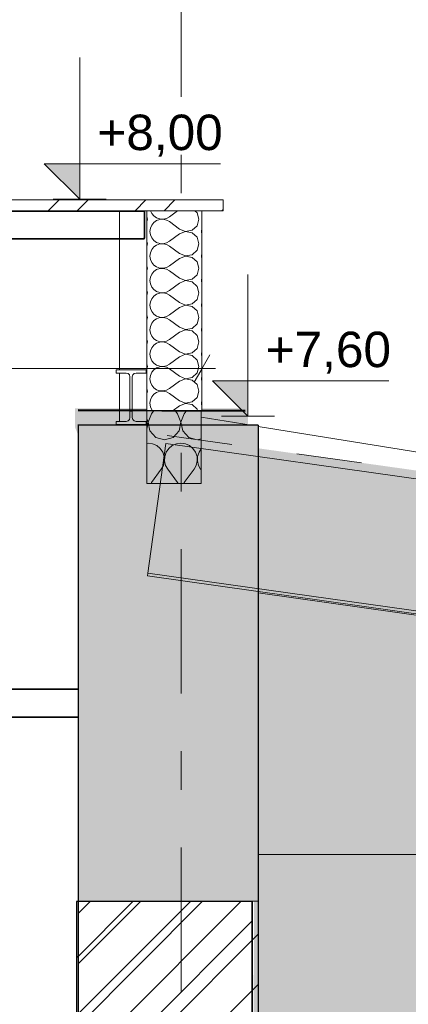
# Model space of a CAD drawing. Header units: centimetres. Extents: x -3 to 1262, y -415 to 1100.
# Tile 12 of 14: x 612 to 684, y 653 to 833. Entities that reach past the tile are written whole.
import ezdxf
from ezdxf.enums import TextEntityAlignment as Align

# ---------------------------------------------------------------- set-up
doc = ezdxf.new("R2010")
doc.units = ezdxf.units.CM
doc.header["$MEASUREMENT"] = 0
for name, pattern in [('Przerywana (2)', [24, 12, -12]), ('Przerywana podwójnie', [54.680554, 26.458333, -10.583333, 7.055556, -10.583333]), ('Wipeout_Contour', [100, 0, -100])]:
    doc.linetypes.add(name, pattern=pattern)
for name, color, linetype in [('00 - SUFIT Z BLACHY', 7, 'Continuous'), ('280-A Dachy Powłoki', 7, 'Continuous'), ('299-A Wymiary Opisy', 7, 'Continuous'), ('410-K Osie główne', 7, 'Continuous'), ('420-K Ściany', 7, 'Continuous'), ('Nowe_0', 7, 'Continuous'), ('Nowe_420 - Wełna mineralna', 7, 'Continuous'), ('Nowe_440-K Słupy stalowe', 7, 'Continuous'), ('Nowe_Okna Archicada', 7, 'Continuous'), ('Rozbiórka_Okna Archicada', 7, 'Continuous')]:
    doc.layers.add(name, color=color, linetype=linetype)
for name, color, linetype, lineweight in [('00 - SUFIT Z BLACHY_Nr_pióra__12', 7, 'Continuous', 13), ('0_Nr_pióra__12', 7, 'Continuous', 13), ('280-A Dachy Powłoki_Nr_pióra__29', 7, 'Continuous', 20), ('280-A Dachy Powłoki_Nr_pióra__69', 7, 'Continuous', 20), ('299-A Wymiary Opisy_Nr_pióra__11', 7, 'Continuous', 0), ('410-K Osie główne_Nr_pióra__11', 7, 'Continuous', 0), ('420 - podział ściany_Nr_pióra__19', 255, 'Continuous', 30), ('420-K Ściany_Nr_pióra__12', 7, 'Continuous', 13), ('420-K Ściany_Nr_pióra__13', 7, 'Continuous', 25), ('Nowe_0_Nr_pióra__135', 5, 'Continuous', 0), ('Nowe_420 - Wełna mineralna_Nr_pióra__135', 5, 'Continuous', 0), ('Nowe_440-K Słupy stalowe_Nr_pióra__135', 5, 'Continuous', 20), ('Nowe_Okna Archicada_Nr_pióra__135', 5, 'Continuous', 20), ('Rozbiórka_Okna Archicada_Nr_pióra__135', 5, 'Continuous', 25)]:
    doc.layers.add(name, color=color, linetype=linetype, lineweight=lineweight)
doc.layers.add('280-A Dachy Powłoki_Nr_pióra__49', color=7, linetype='Continuous', lineweight=20, true_color=0xcfd8da)
doc.layers.add('280-A Dachy Powłoki_Nr_pióra__92', color=7, linetype='Continuous', lineweight=20, true_color=0xdfdfdf)
doc.styles.add('STYL_AUTOMATYCZNY_1', font='arial.ttf')
doc.styles.add('STYL_AUTOMATYCZNY_2', font='arial.ttf')
doc.dimstyles.new('STYL_AUTOMATYCZNY__3', dxfattribs={"dimtxt": 6.5, "dimasz": 3.8, "dimexe": 0.18, "dimexo": 0.0625, "dimgap": 0, "dimtad": 1, "dimtih": 1, "dimtoh": 1, "dimdec": 0, "dimzin": 0, "dimdsep": 46, "dimtxsty": 'STYL_AUTOMATYCZNY_2', "dimblk": 'ARROWHEAD_2', "dimblk1": 'ARROWHEAD_2', "dimblk2": 'ARROWHEAD_2', "dimcen": 0.09, "dimclrd": 7, "dimclre": 7, "dimclrt": 7, "dimadec": 0, "dimazin": 0, "dimtfac": 1, "dimtdec": 4, "dimtmove": 0, "dimatfit": 3, "dimfxl": 0, "dimtolj": 1, "dimtzin": 0, "dimarcsym": 0})
pattern_1 = [(45, (0, 0), (-7.95495, 7.95495), []), (45, (-2.652, 2.652), (-7.95495, 7.95495), [])]

# ---------------------------------------------------------------- blocks, each defined once
blk = doc.blocks.new('*X4')
at = {"layer": 'Nowe_420 - Wełna mineralna_Nr_pióra__135', "color": 5, "linetype": 'Continuous', "lineweight": 0}
for p, q in [((636.37, 798), (636.01, 797.07)), ((641.99, 797.07), (641.63, 798)), ((642.37, 798), (642.01, 797.07)), ((635.99, 797.07), (635.74, 797.72)), ((635.74, 795.76), (635.99, 797.07)), ((636.01, 797.07), (636.32, 795.46)), ((641.68, 795.46), (641.99, 797.07)), ((642.01, 797.07), (642.32, 795.46)), ((636.32, 795.46), (637.42, 794.25)), ((637.42, 794.25), (639, 793.8)), ((639, 793.8), (640.58, 794.25)), ((640.58, 794.25), (641.68, 795.46)), ((642.32, 795.46), (643.42, 794.25)), ((643.42, 794.25), (645, 793.8)), ((636, 793.2), (635.74, 793.16)), ((636.82, 793.09), (636, 793.2)), ((637.58, 792.75), (636.82, 793.09)), ((638.21, 792.22), (637.58, 792.75)), ((640.42, 792.75), (639.79, 792.22)), ((641.18, 793.09), (640.42, 792.75)), ((642, 793.2), (641.18, 793.09)), ((642.82, 793.09), (642, 793.2)), ((643.58, 792.75), (642.82, 793.09)), ((644.21, 792.22), (643.58, 792.75)), ((645, 793.8), (645.74, 794.01)), ((638.68, 791.54), (638.21, 792.22)), ((638.95, 790.76), (638.68, 791.54)), ((638.99, 789.93), (638.95, 790.76)), ((639.05, 790.76), (639.01, 789.93)), ((639.32, 791.54), (639.05, 790.76)), ((639.79, 792.22), (639.32, 791.54)), ((644.68, 791.54), (644.21, 792.22)), ((644.95, 790.76), (644.68, 791.54)), ((644.99, 789.93), (644.95, 790.76)), ((645.05, 790.76), (645.01, 789.93)), ((645.32, 791.54), (645.05, 790.76)), ((645.74, 792.16), (645.32, 791.54)), ((638.4, 788.4), (638.8, 789.12)), ((638.8, 789.12), (638.99, 789.93)), ((639.01, 789.93), (639.2, 789.12)), ((639.2, 789.12), (639.6, 788.4)), ((644.4, 788.4), (644.8, 789.12)), ((644.8, 789.12), (644.99, 789.93)), ((645.01, 789.93), (645.2, 789.12)), ((645.2, 789.12), (645.6, 788.4)), ((636.6, 786), (638.4, 788.4)), ((641.4, 786), (639.6, 788.4)), ((642.6, 786), (644.4, 788.4)), ((645.74, 788.21), (645.6, 788.4)), ((636.6, 786), (636.01, 784.47)), ((641.99, 784.47), (641.4, 786)), ((642.6, 786), (642.01, 784.47)), ((635.99, 784.47), (635.74, 785.12)), ((635.74, 783.16), (635.99, 784.47)), ((636.01, 784.47), (636.32, 782.86)), ((641.68, 782.86), (641.99, 784.47)), ((642.01, 784.47), (642.32, 782.86)), ((636.32, 782.86), (637.42, 781.65)), ((637.42, 781.65), (639, 781.2)), ((639, 781.2), (640.58, 781.65)), ((640.58, 781.65), (641.68, 782.86)), ((642.32, 782.86), (643.42, 781.65)), ((643.42, 781.65), (645, 781.2)), ((636, 780.6), (635.74, 780.56)), ((636.82, 780.49), (636, 780.6)), ((637.58, 780.15), (636.82, 780.49)), ((638.21, 779.62), (637.58, 780.15)), ((640.42, 780.15), (639.79, 779.62)), ((641.18, 780.49), (640.42, 780.15)), ((642, 780.6), (641.18, 780.49)), ((642.82, 780.49), (642, 780.6)), ((643.58, 780.15), (642.82, 780.49)), ((644.21, 779.62), (643.58, 780.15)), ((645, 781.2), (645.74, 781.41)), ((638.68, 778.94), (638.21, 779.62)), ((638.95, 778.16), (638.68, 778.94)), ((638.99, 777.33), (638.95, 778.16)), ((639.05, 778.16), (639.01, 777.33)), ((639.32, 778.94), (639.05, 778.16)), ((639.79, 779.62), (639.32, 778.94)), ((644.68, 778.94), (644.21, 779.62)), ((644.95, 778.16), (644.68, 778.94)), ((644.99, 777.33), (644.95, 778.16)), ((645.05, 778.16), (645.01, 777.33)), ((645.32, 778.94), (645.05, 778.16)), ((645.74, 779.56), (645.32, 778.94)), ((638.4, 775.8), (638.8, 776.52)), ((638.8, 776.52), (638.99, 777.33)), ((639.01, 777.33), (639.2, 776.52)), ((639.2, 776.52), (639.6, 775.8)), ((644.4, 775.8), (644.8, 776.52)), ((644.8, 776.52), (644.99, 777.33)), ((645.01, 777.33), (645.2, 776.52)), ((645.2, 776.52), (645.6, 775.8)), ((636.6, 773.4), (638.4, 775.8)), ((641.4, 773.4), (639.6, 775.8)), ((642.6, 773.4), (644.4, 775.8)), ((645.74, 775.61), (645.6, 775.8)), ((636.6, 773.4), (636.01, 771.87)), ((641.99, 771.87), (641.4, 773.4)), ((642.6, 773.4), (642.01, 771.87)), ((635.99, 771.87), (635.74, 772.52)), ((635.74, 770.56), (635.99, 771.87)), ((636.01, 771.87), (636.32, 770.26)), ((641.68, 770.26), (641.99, 771.87)), ((642.01, 771.87), (642.32, 770.26)), ((636.32, 770.26), (637.42, 769.05)), ((637.42, 769.05), (639, 768.6)), ((639, 768.6), (640.58, 769.05)), ((640.58, 769.05), (641.68, 770.26)), ((642.32, 770.26), (643.42, 769.05)), ((643.42, 769.05), (645, 768.6)), ((636, 768), (635.74, 767.96)), ((636.82, 767.89), (636, 768)), ((637.58, 767.55), (636.82, 767.89)), ((638.21, 767.02), (637.58, 767.55)), ((640.42, 767.55), (639.79, 767.02)), ((641.18, 767.89), (640.42, 767.55)), ((642, 768), (641.18, 767.89)), ((642.82, 767.89), (642, 768)), ((643.58, 767.55), (642.82, 767.89)), ((644.21, 767.02), (643.58, 767.55)), ((645, 768.6), (645.74, 768.81)), ((638.68, 766.34), (638.21, 767.02)), ((638.95, 765.56), (638.68, 766.34)), ((638.99, 764.73), (638.95, 765.56)), ((639.05, 765.56), (639.01, 764.73)), ((639.32, 766.34), (639.05, 765.56)), ((639.79, 767.02), (639.32, 766.34)), ((644.68, 766.34), (644.21, 767.02)), ((644.95, 765.56), (644.68, 766.34)), ((644.99, 764.73), (644.95, 765.56)), ((645.05, 765.56), (645.01, 764.73)), ((645.32, 766.34), (645.05, 765.56)), ((645.74, 766.96), (645.32, 766.34)), ((638.4, 763.2), (638.8, 763.92)), ((638.8, 763.92), (638.99, 764.73)), ((639.01, 764.73), (639.2, 763.92)), ((639.2, 763.92), (639.6, 763.2)), ((644.4, 763.2), (644.8, 763.92)), ((644.8, 763.92), (644.99, 764.73)), ((645.01, 764.73), (645.2, 763.92)), ((645.2, 763.92), (645.6, 763.2)), ((636.6, 760.8), (638.4, 763.2)), ((641.4, 760.8), (639.6, 763.2)), ((642.6, 760.8), (644.4, 763.2)), ((645.74, 763.01), (645.6, 763.2)), ((635.99, 759.27), (635.74, 759.92)), ((636.6, 760.8), (636.01, 759.27)), ((641.99, 759.27), (641.4, 760.8)), ((642.6, 760.8), (642.01, 759.27)), ((635.74, 757.96), (635.99, 759.27)), ((636.01, 759.27), (636.32, 757.66)), ((641.68, 757.66), (641.99, 759.27)), ((642.01, 759.27), (642.32, 757.66)), ((636.32, 757.66), (637.42, 756.45)), ((637.42, 756.45), (639, 756)), ((639, 756), (640.58, 756.45)), ((640.58, 756.45), (641.68, 757.66)), ((642.32, 757.66), (643.42, 756.45)), ((643.42, 756.45), (645, 756)), ((636, 755.4), (635.74, 755.36)), ((636.82, 755.29), (636, 755.4)), ((637.58, 754.95), (636.82, 755.29)), ((638.21, 754.42), (637.58, 754.95)), ((640.42, 754.95), (639.79, 754.42)), ((641.18, 755.29), (640.42, 754.95)), ((642, 755.4), (641.18, 755.29)), ((642.82, 755.29), (642, 755.4)), ((643.58, 754.95), (642.82, 755.29)), ((644.21, 754.42), (643.58, 754.95)), ((645, 756), (645.74, 756.21)), ((638.68, 753.74), (638.21, 754.42)), ((638.95, 752.96), (638.68, 753.74)), ((638.99, 752.13), (638.95, 752.96)), ((639.05, 752.96), (639.01, 752.13)), ((639.32, 753.74), (639.05, 752.96)), ((639.79, 754.42), (639.32, 753.74)), ((644.68, 753.74), (644.21, 754.42)), ((644.95, 752.96), (644.68, 753.74)), ((644.99, 752.13), (644.95, 752.96)), ((645.05, 752.96), (645.01, 752.13)), ((645.32, 753.74), (645.05, 752.96)), ((645.74, 754.36), (645.32, 753.74)), ((638.4, 750.6), (638.8, 751.32)), ((638.8, 751.32), (638.99, 752.13)), ((639.01, 752.13), (639.2, 751.32)), ((639.2, 751.32), (639.6, 750.6)), ((644.4, 750.6), (644.8, 751.32)), ((644.8, 751.32), (644.99, 752.13)), ((645.01, 752.13), (645.2, 751.32)), ((645.2, 751.32), (645.6, 750.6)), ((636.6, 748.2), (638.4, 750.6)), ((641.4, 748.2), (639.6, 750.6)), ((642.6, 748.2), (644.4, 750.6)), ((645.74, 750.41), (645.6, 750.6)), ((636.6, 748.2), (636.52, 748)), ((641.48, 748), (641.4, 748.2)), ((642.6, 748.2), (642.52, 748))]:
    blk.add_line(p, q, dxfattribs=at)
blk = doc.blocks.new('ElemPrzekroju_3_1')
at = {"layer": 'Nowe_420 - Wełna mineralna_Nr_pióra__135', "color": 5, "linetype": 'Continuous', "lineweight": 20}
for p, q in [((635.74, 798), (635.74, 748)), ((645.74, 798), (645.74, 748)), ((645.74, 748), (635.74, 748))]:
    blk.add_line(p, q, dxfattribs=at)
at = {"layer": 'Nowe_420 - Wełna mineralna', "lineweight": 0}
blk.add_blockref('*X4', (0, 0), dxfattribs=at)
blk = doc.blocks.new('ElemPrzekroju_17_1')
at = {"layer": '280-A Dachy Powłoki', "linetype": 'Continuous', "lineweight": 0, "true_color": 0x000000}
for points in [[(656.18, 752.93), (1185.24, 678.58), (1185.45, 680.06), (656.18, 754.45)], [(1185.24, 678.58), (656.18, 752.93), (656.18, 728.69), (1181.9, 654.81)], [(656.18, 728.19), (1181.83, 654.31), (1181.9, 654.81), (656.18, 728.69)]]:
    blk.add_hatch(color=18, dxfattribs=at).paths.add_polyline_path(points)
at = {"layer": '280-A Dachy Powłoki_Nr_pióra__29', "color": 7, "linetype": 'Przerywana (2)', "lineweight": 20}
blk.add_line((639.47, 756.79), (1185.45, 680.06), dxfattribs=at)
at = {"layer": '280-A Dachy Powłoki_Nr_pióra__29', "color": 7, "linetype": 'Continuous', "lineweight": 20}
for q in [(635.85, 731.05), (1181.9, 654.81)]:
    blk.add_line((635.92, 731.54), q, dxfattribs=at)
at = {"layer": '280-A Dachy Powłoki_Nr_pióra__49', "color": 254, "linetype": 'Continuous', "lineweight": 20, "true_color": 0xcfd8da}
for p, q in [((639.26, 755.31), (635.92, 731.54)), ((635.85, 731.05), (1181.83, 654.31))]:
    blk.add_line(p, q, dxfattribs=at)
at = {"layer": '280-A Dachy Powłoki_Nr_pióra__69', "color": 7, "linetype": 'Continuous', "lineweight": 20}
blk.add_line((639.26, 755.31), (1185.24, 678.58), dxfattribs=at)
at = {"layer": '280-A Dachy Powłoki_Nr_pióra__92', "color": 254, "linetype": 'Continuous', "lineweight": 20, "true_color": 0xdfdfdf}
blk.add_line((752.56, 714.38), (656.18, 727.93), dxfattribs=at)
blk = doc.blocks.new('ElemPrzekroju_18_1')
at = {"layer": '420-K Ściany', "linetype": 'Continuous', "lineweight": 0, "true_color": 0x000000}
blk.add_hatch(color=18, dxfattribs=at).paths.add_polyline_path([(623.18, 671.35), (656.18, 671.35), (656.18, 758.67), (645.74, 758.67), (645.74, 748), (635.74, 748), (635.74, 758.67), (623.18, 758.67)])
at = {"layer": '420-K Ściany_Nr_pióra__13', "color": 7, "linetype": 'Continuous', "lineweight": 25}
for p, q in [((623.18, 758.67), (623.12, 758.67)), ((623.18, 758.67), (623.18, 671.35)), ((656.18, 758.67), (623.18, 758.67)), ((656.18, 758.67), (656.18, 671.35)), ((656.18, 671.35), (623.18, 671.35))]:
    blk.add_line(p, q, dxfattribs=at)
blk = doc.blocks.new('ElemPrzekroju_19_1')
at = {"layer": '420-K Ściany_Nr_pióra__12', "color": 7, "linetype": 'Continuous', "lineweight": 13}
blk.add_line((656.18, 680), (894.15, 680), dxfattribs=at)
blk = doc.blocks.new('ElemPrzekroju_20_1')
at = {"layer": '00 - SUFIT Z BLACHY_Nr_pióra__12', "color": 7, "linetype": 'Continuous', "lineweight": 13}
for p, q in [((654.88, 758.67), (645.74, 760.15)), ((840.03, 728.61), (656.18, 758.46))]:
    blk.add_line(p, q, dxfattribs=at)
blk = doc.blocks.new('ElemPrzekroju_41_1')
at = {"color": 254, "linetype": 'Wipeout_Contour', "lineweight": 0, "ltscale": 3576.875206}
blk.add_wipeout([(623.18, 576.35), (656.18, 576.35), (656.18, 671.35), (623.18, 671.35)], dxfattribs=at).dxf.layer = 'Nowe_Okna Archicada'
at = {"layer": 'Nowe_Okna Archicada_Nr_pióra__135', "linetype": 'Continuous', "lineweight": 20}
h = blk.add_hatch(dxfattribs=at)
h.set_pattern_fill('Cegła_zwykła_0001', color=5, style=0, pattern_type=2)
h.set_pattern_definition([(45, (0, 0), (-4.596194, 4.596194), [])])
h.paths.add_polyline_path([(623.18, 576.35), (656.18, 576.35), (656.18, 671.35), (623.18, 671.35)])
at = {"layer": 'Nowe_Okna Archicada_Nr_pióra__135', "color": 5, "linetype": 'Continuous', "lineweight": 25}
for p, q in [((623.18, 671.35), (623.18, 576.35)), ((656.18, 671.35), (656.18, 576.35))]:
    blk.add_line(p, q, dxfattribs=at)
at = {"layer": 'Rozbiórka_Okna Archicada_Nr_pióra__135', "color": 5, "linetype": 'Continuous', "lineweight": 25}
for p, q in [((623.12, 671.35), (623.18, 671.35)), ((623.18, 576.35), (623.12, 576.35))]:
    blk.add_line(p, q, dxfattribs=at)
blk = doc.blocks.new('ElemPrzekroju_50_1')
at = {"layer": 'Nowe_440-K Słupy stalowe_Nr_pióra__135', "color": 5, "linetype": 'Continuous', "lineweight": 20}
for p, q in [((630.74, 792.92), (630.74, 797.88)), ((630.74, 768.81), (630.74, 792.8)), ((630.74, 759.38), (630.74, 768.24)), ((635.63, 758.81), (635.61, 758.81)), ((635.67, 758.81), (635.63, 758.81)), ((635.7, 758.81), (635.67, 758.81)), ((635.72, 758.81), (635.7, 758.81)), ((635.73, 758.81), (635.72, 758.81)), ((635.74, 758.81), (635.73, 758.81))]:
    blk.add_line(p, q, dxfattribs=at)
blk = doc.blocks.new('ElemPrzekroju_51_1')
at = {"color": 254, "linetype": 'Wipeout_Contour', "lineweight": 0, "ltscale": 23806.324251}
blk.add_wipeout([(630.11, 758.81), (635.61, 758.81), (635.61, 759.38), (633.77, 759.38), (633.42, 759.47), (633.16, 759.73), (633.07, 760.08), (633.07, 767.54), (633.16, 767.89), (633.42, 768.14), (633.77, 768.24), (635.61, 768.24), (635.61, 768.81), (630.11, 768.81), (630.11, 768.24), (631.96, 768.24), (632.31, 768.14), (632.56, 767.89), (632.66, 767.54), (632.66, 760.08), (632.56, 759.73), (632.31, 759.47), (631.96, 759.38), (630.11, 759.38)], dxfattribs=at).dxf.layer = 'Nowe_440-K Słupy stalowe'
at = {"layer": 'Nowe_440-K Słupy stalowe_Nr_pióra__135', "color": 5, "linetype": 'Continuous', "lineweight": 0}
for p, q in [((630.11, 768.81), (630.11, 768.24)), ((635.61, 768.81), (630.11, 768.81)), ((632.31, 768.14), (632.56, 767.89)), ((633.42, 768.14), (633.16, 767.89)), ((635.61, 768.81), (635.61, 768.24)), ((630.11, 759.38), (630.11, 758.81)), ((635.61, 758.81), (630.11, 758.81)), ((632.56, 759.73), (632.31, 759.47)), ((633.16, 759.73), (633.42, 759.47)), ((635.61, 759.38), (635.61, 758.81))]:
    blk.add_line(p, q, dxfattribs=at)
at = {"layer": 'Nowe_440-K Słupy stalowe_Nr_pióra__135', "color": 5, "linetype": 'Continuous', "lineweight": 0, "flags": 128}
for points in [[(632.31, 768.14), (631.96, 768.24), (630.11, 768.24)], [(632.56, 767.89), (632.66, 767.54), (632.66, 760.08), (632.56, 759.73)], [(633.16, 767.89), (633.07, 767.54), (633.07, 760.08), (633.16, 759.73)], [(635.61, 768.24), (633.77, 768.24), (633.42, 768.14)], [(632.31, 759.47), (631.96, 759.38), (630.11, 759.38)], [(633.42, 759.47), (633.77, 759.38), (635.61, 759.38)]]:
    blk.add_lwpolyline(points, dxfattribs=at)
blk = doc.blocks.new('ElemPrzekroju_54_1')
at = {"layer": 'Nowe_440-K Słupy stalowe_Nr_pióra__135', "color": 5, "linetype": 'Continuous', "lineweight": 20}
for p, q in [((531.5, 710.33), (525.99, 710.33)), ((531.5, 710.21), (526.44, 710.21)), ((599.51, 710.33), (594.34, 710.33)), ((599.51, 710.21), (594.34, 710.21)), ((623.13, 710.33), (604.66, 710.33)), ((623.13, 710.21), (604.66, 710.21)), ((531.5, 705.25), (525.99, 705.25)), ((531.5, 705.13), (526.44, 705.13)), ((599.51, 705.25), (594.34, 705.25)), ((599.51, 705.13), (594.34, 705.13)), ((623.13, 705.25), (604.66, 705.25)), ((623.13, 705.13), (604.66, 705.13))]:
    blk.add_line(p, q, dxfattribs=at)
blk = doc.blocks.new('ElemPrzekroju_55_1')
at = {"layer": 'Nowe_440-K Słupy stalowe_Nr_pióra__135', "color": 5, "linetype": 'Continuous', "lineweight": 20}
for p, q in [((532.66, 797.88), (526.44, 797.88)), ((599.51, 797.88), (593.06, 797.88)), ((630.36, 797.88), (604.66, 797.88)), ((531.5, 792.92), (526.44, 792.92)), ((531.5, 792.8), (526.44, 792.8)), ((599.51, 792.92), (594.34, 792.92)), ((599.51, 792.8), (594.34, 792.8)), ((630.36, 792.92), (604.66, 792.92)), ((630.36, 792.8), (604.66, 792.8))]:
    blk.add_line(p, q, dxfattribs=at)
blk = doc.blocks.new('ElemPrzekroju_58_1')
at = {"color": 254, "linetype": 'Wipeout_Contour', "lineweight": 0, "ltscale": 40695.758813}
blk.add_wipeout([(630.36, 792.8), (635.12, 792.8), (635.17, 792.8), (635.21, 792.82), (635.26, 792.84), (635.29, 792.87), (635.32, 792.91), (635.34, 792.95), (635.36, 792.99), (635.36, 793.04), (635.36, 797.76), (635.36, 797.81), (635.34, 797.85), (635.32, 797.89), (635.29, 797.93), (635.26, 797.96), (635.21, 797.98), (635.17, 798), (635.12, 798), (630.36, 798), (630.36, 797.88), (635.12, 797.88), (635.15, 797.88), (635.17, 797.87), (635.19, 797.86), (635.21, 797.84), (635.22, 797.83), (635.23, 797.81), (635.24, 797.78), (635.24, 797.76), (635.24, 793.04), (635.24, 793.02), (635.23, 792.99), (635.22, 792.97), (635.21, 792.96), (635.19, 792.94), (635.17, 792.93), (635.15, 792.92), (635.12, 792.92), (630.36, 792.92)], dxfattribs=at).dxf.layer = 'Nowe_440-K Słupy stalowe'
at = {"layer": 'Nowe_440-K Słupy stalowe_Nr_pióra__135', "color": 5, "linetype": 'Continuous', "lineweight": 0}
for p, q in [((630.36, 798), (630.36, 797.88)), ((630.36, 792.92), (630.36, 792.8))]:
    blk.add_line(p, q, dxfattribs=at)
at = {"layer": 'Nowe_440-K Słupy stalowe_Nr_pióra__135', "color": 5, "linetype": 'Continuous', "lineweight": 0, "flags": 128}
for points in [[(635.12, 798), (635.17, 798), (635.21, 797.98), (635.26, 797.96), (635.29, 797.93), (635.32, 797.89), (635.34, 797.85), (635.36, 797.81), (635.36, 797.76), (635.36, 793.04), (635.36, 792.99), (635.34, 792.95), (635.32, 792.91), (635.29, 792.87), (635.26, 792.84), (635.21, 792.82), (635.17, 792.8), (635.12, 792.8), (630.36, 792.8)], [(630.36, 797.88), (635.12, 797.88), (635.15, 797.88), (635.17, 797.87), (635.19, 797.86), (635.21, 797.84), (635.22, 797.83), (635.23, 797.81), (635.24, 797.78), (635.24, 797.76), (635.24, 793.04), (635.24, 793.02), (635.23, 792.99), (635.22, 792.97), (635.21, 792.96), (635.19, 792.94), (635.17, 792.93), (635.15, 792.92), (635.12, 792.92), (630.36, 792.92)]]:
    blk.add_lwpolyline(points, dxfattribs=at)
blk = doc.blocks.new('ElemPrzekroju_63_1')
at = {"color": 254, "linetype": 'Wipeout_Contour', "lineweight": 0, "ltscale": 3812.283049}
blk.add_wipeout([(507.5, 798), (531.44, 798), (531.44, 800), (507.5, 800)], dxfattribs=at).dxf.layer = 'Nowe_440-K Słupy stalowe'
at = {"color": 254, "linetype": 'Wipeout_Contour', "lineweight": 0, "ltscale": 4051.201521}
blk.add_wipeout([(594.28, 800), (594.28, 798), (649.74, 798), (649.74, 800)], dxfattribs=at).dxf.layer = 'Nowe_440-K Słupy stalowe'
at = {"layer": 'Nowe_440-K Słupy stalowe_Nr_pióra__135', "linetype": 'Continuous', "lineweight": 20}
h = blk.add_hatch(dxfattribs=at)
h.set_pattern_fill('Stal_0001', color=5, style=0, pattern_type=2)
h.set_pattern_definition(pattern_1)
h.paths.add_polyline_path([(507.5, 798), (531.44, 798), (531.44, 800), (507.5, 800)])
h = blk.add_hatch(dxfattribs=at)
h.set_pattern_fill('Stal_0001', color=5, style=0, pattern_type=2)
h.set_pattern_definition(pattern_1)
h.paths.add_polyline_path([(594.28, 800), (594.28, 798), (649.74, 798), (649.74, 800)])
at = {"layer": 'Nowe_440-K Słupy stalowe_Nr_pióra__135', "color": 5, "linetype": 'Continuous', "lineweight": 20}
for p, q in [((507.5, 800), (507.5, 798)), ((531.44, 800), (507.5, 800)), ((531.44, 800), (531.44, 798)), ((594.28, 800), (594.28, 798)), ((649.74, 800), (594.28, 800)), ((649.74, 800), (649.74, 798)), ((511.5, 798), (507.5, 798)), ((521.5, 798), (511.5, 798)), ((521.68, 798), (521.5, 798)), ((526.44, 798), (521.68, 798)), ((531.44, 798), (526.44, 798)), ((599.51, 798), (594.28, 798)), ((604.27, 798), (599.51, 798)), ((630.36, 798), (604.27, 798)), ((635.12, 798), (630.36, 798)), ((635.74, 798), (635.12, 798)), ((645.74, 798), (635.74, 798)), ((649.74, 798), (645.74, 798))]:
    blk.add_line(p, q, dxfattribs=at)
at = {"layer": 'Nowe_440-K Słupy stalowe_Nr_pióra__135', "color": 5, "linetype": 'Continuous', "lineweight": 13}
for p, q in [((531.44, 798), (532.66, 798)), ((593.06, 798), (594.28, 798))]:
    blk.add_line(p, q, dxfattribs=at)
blk = doc.blocks.new('Standardowy znacznik osi[1]_1', base_point=(642.06, 1000))
at = {"layer": '410-K Osie główne_Nr_pióra__11', "color": 7, "linetype": 'Przerywana podwójnie', "lineweight": 0}
blk.add_line((642.06, 900), (642.06, -300), dxfattribs=at)
at = {"layer": '410-K Osie główne_Nr_pióra__11', "color": 7, "lineweight": 0, "style": 'STYL_AUTOMATYCZNY_1'}
for tag, p in [('AC_MarkerText_1_0', (642.06, 1011.25)), ('AC_MarkerText_1_1', (642.06, -403.75))]:
    blk.add_attdef(tag, text='', height=7.5, rotation=360, dxfattribs=at).set_placement(p, align=Align.TOP_CENTER)
blk = doc.blocks.new('Wymiary_1_1', base_point=(654.29, 760.32))
at = {"layer": '299-A Wymiary Opisy_Nr_pióra__11', "linetype": 'Continuous', "lineweight": 0}
blk.add_hatch(color=7, dxfattribs=at).paths.add_polyline_path([(654.29, 760.32), (654.29, 766.82), (647.79, 766.82)])
at = {"layer": '299-A Wymiary Opisy_Nr_pióra__11', "color": 7, "linetype": 'Continuous', "lineweight": 0}
for p, q in [((654.29, 760.32), (654.29, 786.32)), ((654.29, 760.32), (647.79, 766.82)), ((647.79, 766.82), (654.29, 766.82)), ((654.29, 766.82), (680.1, 766.82)), ((654.29, 760.32), (649.42, 760.32)), ((654.29, 760.32), (659.17, 760.32))]:
    blk.add_line(p, q, dxfattribs=at)
at = {"layer": '299-A Wymiary Opisy_Nr_pióra__11', "color": 7, "lineweight": 0, "insert": (657.54, 768.12), "char_height": 6.5, "attachment_point": 7, "style": 'STYL_AUTOMATYCZNY_2'}
blk.add_mtext('\\A1;{\\pql;\\fArial|b0|i0|c238|p0;\\W1.000000;+7,60}', dxfattribs=at)
blk = doc.blocks.new('Wymiary_4_1', base_point=(623.44, 800.11))
at = {"layer": '299-A Wymiary Opisy_Nr_pióra__11', "linetype": 'Continuous', "lineweight": 0}
blk.add_hatch(color=7, dxfattribs=at).paths.add_polyline_path([(623.44, 800.11), (623.44, 806.61), (616.94, 806.61)])
at = {"layer": '299-A Wymiary Opisy_Nr_pióra__11', "color": 7, "linetype": 'Continuous', "lineweight": 0}
for p, q in [((623.44, 800.11), (623.44, 826.11)), ((623.44, 800.11), (616.94, 806.61)), ((616.94, 806.61), (623.44, 806.61)), ((623.44, 806.61), (649.24, 806.61)), ((623.44, 800.11), (618.56, 800.11)), ((623.44, 800.11), (628.31, 800.11))]:
    blk.add_line(p, q, dxfattribs=at)
at = {"layer": '299-A Wymiary Opisy_Nr_pióra__11', "color": 7, "lineweight": 0, "insert": (626.69, 807.91), "char_height": 6.5, "attachment_point": 7, "style": 'STYL_AUTOMATYCZNY_2'}
blk.add_mtext('\\A1;{\\pql;\\fArial|b0|i0|c238|p0;\\W1.000000;+8,00}', dxfattribs=at)
blk = doc.blocks.new('*X86')
at = {"layer": 'Nowe_0_Nr_pióra__135', "color": 5, "linetype": 'Continuous', "lineweight": 0}
for p, q in [((636.43, 798), (636.65, 797.51)), ((641.38, 798), (639.91, 796.9)), ((644.97, 797.63), (644.57, 798)), ((635.86, 796.45), (635.74, 796.87)), ((635.74, 796.02), (635.86, 796.45)), ((636.65, 797.51), (637.04, 797.04)), ((637.04, 797.04), (637.55, 796.69)), ((637.55, 796.21), (637.04, 795.86)), ((637.55, 796.69), (638.14, 796.49)), ((638.14, 796.41), (637.55, 796.21)), ((638.14, 796.49), (638.76, 796.46)), ((638.76, 796.44), (638.14, 796.41)), ((638.76, 796.46), (639.37, 796.6)), ((639.37, 796.3), (638.76, 796.44)), ((639.37, 796.6), (639.91, 796.9)), ((639.91, 796), (639.37, 796.3)), ((645.31, 796.45), (644.97, 797.63)), ((644.97, 795.26), (645.31, 796.45)), ((636.4, 794.81), (636.31, 794.2)), ((636.31, 794.2), (636.4, 793.58)), ((636.65, 795.38), (636.4, 794.81)), ((637.04, 795.86), (636.65, 795.38)), ((641.71, 794.65), (639.91, 796)), ((641.71, 794.65), (642.86, 794.21)), ((642.86, 794.21), (644.07, 794.44)), ((644.07, 794.44), (644.97, 795.26)), ((645.85, 794.81), (645.76, 794.2)), ((645.76, 794.2), (645.85, 793.58)), ((645.86, 794.85), (645.85, 794.81)), ((636.4, 793.58), (636.65, 793.01)), ((636.65, 793.01), (637.04, 792.54)), ((637.04, 792.54), (637.55, 792.19)), ((639.37, 792.1), (639.91, 792.4)), ((641.71, 793.75), (639.91, 792.4)), ((642.86, 794.19), (641.71, 793.75)), ((644.07, 793.96), (642.86, 794.19)), ((644.97, 793.13), (644.07, 793.96)), ((645.31, 791.95), (644.97, 793.13)), ((645.85, 793.58), (645.86, 793.55)), ((635.86, 791.95), (635.74, 792.37)), ((635.74, 791.52), (635.86, 791.95)), ((636.65, 790.88), (636.4, 790.31)), ((637.04, 791.36), (636.65, 790.88)), ((637.55, 791.71), (637.04, 791.36)), ((637.55, 792.19), (638.14, 791.99)), ((638.14, 791.91), (637.55, 791.71)), ((638.14, 791.99), (638.76, 791.96)), ((638.76, 791.94), (638.14, 791.91)), ((638.76, 791.96), (639.37, 792.1)), ((639.37, 791.8), (638.76, 791.94)), ((639.91, 791.5), (639.37, 791.8)), ((641.71, 790.15), (639.91, 791.5)), ((644.07, 789.94), (644.97, 790.76)), ((644.97, 790.76), (645.31, 791.95)), ((636.4, 790.31), (636.31, 789.7)), ((636.31, 789.7), (636.4, 789.08)), ((636.4, 789.08), (636.65, 788.51)), ((641.71, 789.25), (639.91, 787.9)), ((641.71, 790.15), (642.86, 789.71)), ((642.86, 789.69), (641.71, 789.25)), ((642.86, 789.71), (644.07, 789.94)), ((644.07, 789.46), (642.86, 789.69)), ((644.97, 788.63), (644.07, 789.46)), ((645.85, 790.31), (645.76, 789.7)), ((645.76, 789.7), (645.85, 789.08)), ((645.86, 790.35), (645.85, 790.31)), ((645.85, 789.08), (645.86, 789.05)), ((635.86, 787.45), (635.74, 787.87)), ((635.74, 787.02), (635.86, 787.45)), ((636.65, 788.51), (637.04, 788.04)), ((637.04, 788.04), (637.55, 787.69)), ((637.55, 787.21), (637.04, 786.86)), ((637.55, 787.69), (638.14, 787.49)), ((638.14, 787.41), (637.55, 787.21)), ((638.14, 787.49), (638.76, 787.46)), ((638.76, 787.44), (638.14, 787.41)), ((638.76, 787.46), (639.37, 787.6)), ((639.37, 787.3), (638.76, 787.44)), ((639.37, 787.6), (639.91, 787.9)), ((639.91, 787), (639.37, 787.3)), ((641.71, 785.65), (639.91, 787)), ((645.31, 787.45), (644.97, 788.63)), ((644.97, 786.26), (645.31, 787.45)), ((636.4, 785.81), (636.31, 785.2)), ((636.31, 785.2), (636.4, 784.58)), ((636.65, 786.38), (636.4, 785.81)), ((637.04, 786.86), (636.65, 786.38)), ((641.71, 785.65), (642.86, 785.21)), ((642.86, 785.19), (641.71, 784.75)), ((642.86, 785.21), (644.07, 785.44)), ((644.07, 784.96), (642.86, 785.19)), ((644.07, 785.44), (644.97, 786.26)), ((645.85, 785.81), (645.76, 785.2)), ((645.76, 785.2), (645.85, 784.58)), ((645.86, 785.85), (645.85, 785.81)), ((635.86, 782.95), (635.74, 783.37)), ((636.4, 784.58), (636.65, 784.01)), ((636.65, 784.01), (637.04, 783.54)), ((637.04, 783.54), (637.55, 783.19)), ((639.37, 783.1), (639.91, 783.4)), ((641.71, 784.75), (639.91, 783.4)), ((644.97, 784.13), (644.07, 784.96)), ((645.31, 782.95), (644.97, 784.13)), ((645.85, 784.58), (645.86, 784.55)), ((635.74, 782.52), (635.86, 782.95)), ((636.65, 781.88), (636.4, 781.31)), ((637.04, 782.36), (636.65, 781.88)), ((637.55, 782.71), (637.04, 782.36)), ((637.55, 783.19), (638.14, 782.99)), ((638.14, 782.91), (637.55, 782.71)), ((638.14, 782.99), (638.76, 782.96)), ((638.76, 782.94), (638.14, 782.91)), ((638.76, 782.96), (639.37, 783.1)), ((639.37, 782.8), (638.76, 782.94)), ((639.91, 782.5), (639.37, 782.8)), ((641.71, 781.15), (639.91, 782.5)), ((644.07, 780.94), (644.97, 781.76)), ((644.97, 781.76), (645.31, 782.95)), ((636.4, 781.31), (636.31, 780.7)), ((636.31, 780.7), (636.4, 780.08)), ((636.4, 780.08), (636.65, 779.51)), ((641.71, 780.25), (639.91, 778.9)), ((641.71, 781.15), (642.86, 780.71)), ((642.86, 780.69), (641.71, 780.25)), ((642.86, 780.71), (644.07, 780.94)), ((644.07, 780.46), (642.86, 780.69)), ((644.97, 779.63), (644.07, 780.46)), ((645.85, 781.31), (645.76, 780.7)), ((645.76, 780.7), (645.85, 780.08)), ((645.86, 781.35), (645.85, 781.31)), ((645.85, 780.08), (645.86, 780.05)), ((635.86, 778.45), (635.74, 778.87)), ((635.74, 778.02), (635.86, 778.45)), ((636.65, 779.51), (637.04, 779.04)), ((637.04, 779.04), (637.55, 778.69)), ((637.55, 778.21), (637.04, 777.86)), ((637.55, 778.69), (638.14, 778.49)), ((638.14, 778.41), (637.55, 778.21)), ((638.14, 778.49), (638.76, 778.46)), ((638.76, 778.44), (638.14, 778.41)), ((638.76, 778.46), (639.37, 778.6)), ((639.37, 778.3), (638.76, 778.44)), ((639.37, 778.6), (639.91, 778.9)), ((639.91, 778), (639.37, 778.3)), ((641.71, 776.65), (639.91, 778)), ((645.31, 778.45), (644.97, 779.63)), ((644.97, 777.26), (645.31, 778.45)), ((636.4, 776.81), (636.31, 776.2)), ((636.31, 776.2), (636.4, 775.58)), ((636.65, 777.38), (636.4, 776.81)), ((637.04, 777.86), (636.65, 777.38)), ((641.71, 776.65), (642.86, 776.21)), ((642.86, 776.19), (641.71, 775.75)), ((642.86, 776.21), (644.07, 776.44)), ((644.07, 775.96), (642.86, 776.19)), ((644.07, 776.44), (644.97, 777.26)), ((645.85, 776.81), (645.76, 776.2)), ((645.76, 776.2), (645.85, 775.58)), ((645.86, 776.85), (645.85, 776.81)), ((635.86, 773.95), (635.74, 774.37)), ((636.4, 775.58), (636.65, 775.01)), ((636.65, 775.01), (637.04, 774.54)), ((637.04, 774.54), (637.55, 774.19)), ((639.37, 774.1), (639.91, 774.4)), ((641.71, 775.75), (639.91, 774.4)), ((644.97, 775.13), (644.07, 775.96)), ((645.31, 773.95), (644.97, 775.13)), ((645.85, 775.58), (645.86, 775.55)), ((635.74, 773.52), (635.86, 773.95)), ((636.65, 772.88), (636.4, 772.31)), ((637.04, 773.36), (636.65, 772.88)), ((637.55, 773.71), (637.04, 773.36)), ((637.55, 774.19), (638.14, 773.99)), ((638.14, 773.91), (637.55, 773.71)), ((638.14, 773.99), (638.76, 773.96)), ((638.76, 773.94), (638.14, 773.91)), ((638.76, 773.96), (639.37, 774.1)), ((639.37, 773.8), (638.76, 773.94)), ((639.91, 773.5), (639.37, 773.8)), ((641.71, 772.15), (639.91, 773.5)), ((644.07, 771.94), (644.97, 772.76)), ((644.97, 772.76), (645.31, 773.95)), ((636.4, 772.31), (636.31, 771.7)), ((636.31, 771.7), (636.4, 771.08)), ((636.4, 771.08), (636.65, 770.51)), ((641.71, 771.25), (639.91, 769.9)), ((641.71, 772.15), (642.86, 771.71)), ((642.86, 771.69), (641.71, 771.25)), ((642.86, 771.71), (644.07, 771.94)), ((644.07, 771.46), (642.86, 771.69)), ((644.97, 770.63), (644.07, 771.46)), ((645.85, 772.31), (645.76, 771.7)), ((645.76, 771.7), (645.85, 771.08)), ((645.86, 772.35), (645.85, 772.31)), ((645.85, 771.08), (645.86, 771.05)), ((635.86, 769.45), (635.74, 769.87)), ((635.74, 769.02), (635.86, 769.45)), ((636.65, 770.51), (637.04, 770.04)), ((637.04, 770.04), (637.55, 769.69)), ((637.55, 769.21), (637.04, 768.86)), ((637.55, 769.69), (638.14, 769.49)), ((638.14, 769.41), (637.55, 769.21)), ((638.14, 769.49), (638.76, 769.46)), ((638.76, 769.44), (638.14, 769.41)), ((638.76, 769.46), (639.37, 769.6)), ((639.37, 769.3), (638.76, 769.44)), ((639.37, 769.6), (639.91, 769.9)), ((639.91, 769), (639.37, 769.3)), ((641.71, 767.65), (639.91, 769)), ((645.31, 769.45), (644.97, 770.63)), ((644.97, 768.26), (645.31, 769.45)), ((636.4, 767.81), (636.31, 767.2)), ((636.31, 767.2), (636.4, 766.58)), ((636.65, 768.38), (636.4, 767.81)), ((637.04, 768.86), (636.65, 768.38)), ((641.71, 767.65), (642.86, 767.21)), ((642.86, 767.19), (641.71, 766.75)), ((642.86, 767.21), (644.07, 767.44)), ((644.07, 766.96), (642.86, 767.19)), ((644.07, 767.44), (644.97, 768.26)), ((645.85, 767.81), (645.76, 767.2)), ((645.76, 767.2), (645.85, 766.58)), ((645.86, 767.85), (645.85, 767.81)), ((635.86, 764.95), (635.74, 765.37)), ((636.4, 766.58), (636.65, 766.01)), ((636.65, 766.01), (637.04, 765.54)), ((637.04, 765.54), (637.55, 765.19)), ((639.37, 765.1), (639.91, 765.4)), ((641.71, 766.75), (639.91, 765.4)), ((644.97, 766.13), (644.07, 766.96)), ((645.31, 764.95), (644.97, 766.13)), ((645.85, 766.58), (645.86, 766.55)), ((635.74, 764.52), (635.86, 764.95)), ((636.65, 763.88), (636.4, 763.31)), ((637.04, 764.36), (636.65, 763.88)), ((637.55, 764.71), (637.04, 764.36)), ((637.55, 765.19), (638.14, 764.99)), ((638.14, 764.91), (637.55, 764.71)), ((638.14, 764.99), (638.76, 764.96)), ((638.76, 764.94), (638.14, 764.91)), ((638.76, 764.96), (639.37, 765.1)), ((639.37, 764.8), (638.76, 764.94)), ((639.91, 764.5), (639.37, 764.8)), ((641.71, 763.15), (639.91, 764.5)), ((644.07, 762.94), (644.97, 763.76)), ((644.97, 763.76), (645.31, 764.95)), ((636.4, 763.31), (636.31, 762.7)), ((636.31, 762.7), (636.4, 762.08)), ((636.4, 762.08), (636.65, 761.51)), ((641.71, 762.25), (640.57, 761.4)), ((641.71, 763.15), (642.86, 762.71)), ((642.86, 762.69), (641.71, 762.25)), ((642.86, 762.71), (644.07, 762.94)), ((644.07, 762.46), (642.86, 762.69)), ((644.97, 761.63), (644.07, 762.46)), ((645.85, 763.31), (645.76, 762.7)), ((645.76, 762.7), (645.85, 762.08)), ((645.86, 763.35), (645.85, 763.31)), ((645.85, 762.08), (645.86, 762.05)), ((636.65, 761.51), (636.75, 761.4)), ((645.04, 761.4), (644.97, 761.63))]:
    blk.add_line(p, q, dxfattribs=at)
blk = doc.blocks.new('Wypełnienie_2_1', base_point=(0, 0))
at = {"color": 254, "linetype": 'Wipeout_Contour', "lineweight": 0, "ltscale": 4037.212092}
blk.add_wipeout([(645.86, 798), (635.74, 798), (635.74, 761.4), (645.86, 761.4)], dxfattribs=at).dxf.layer = 'Nowe_0'
at = {"layer": 'Nowe_0_Nr_pióra__135', "color": 5, "linetype": 'Continuous', "lineweight": 13, "flags": 128}
blk.add_lwpolyline([(645.86, 798), (635.74, 798), (635.74, 761.4), (645.86, 761.4)], close=True, dxfattribs=at)
at = {"layer": 'Nowe_0_Nr_pióra__135', "color": 5, "linetype": 'Continuous', "lineweight": 0}
blk.add_blockref('*X86', (0, 0), dxfattribs=at)
blk = doc.blocks.new('*D100')
at = {"layer": '299-A Wymiary Opisy_Nr_pióra__11', "color": 7, "linetype": 'Continuous', "lineweight": 0}
for p, q in [((621.71, 610.96), (621.71, 618.46)), ((635.74, 610.96), (635.74, 618.46)), ((623.15, 617.21), (620.26, 612.21)), ((634.3, 612.21), (637.18, 617.21)), ((619.26, 614.71), (621.71, 614.71)), ((621.71, 614.71), (635.74, 614.71)), ((635.74, 614.71), (638.18, 614.71))]:
    blk.add_line(p, q, dxfattribs=at)
at = {"layer": '299-A Wymiary Opisy_Nr_pióra__11', "color": 7, "lineweight": 0, "insert": (623.77, 616.01), "char_height": 6.5, "attachment_point": 7, "style": 'STYL_AUTOMATYCZNY_2'}
blk.add_mtext('\\A1;{\\pql;\\fArial|b0|i0|c238|p0;\\W1.000000;14}', dxfattribs=at)
blk = doc.blocks.new('ARROWHEAD_2')
at = {"color": 0, "linetype": 'Continuous', "lineweight": 0}
for p, q in [((-0.378, -0.655), (0.378, 0.655)), ((0, 0), (-1, 0))]:
    blk.add_line(p, q, dxfattribs=at)
blk = doc.blocks.new('*D101')
at = {"layer": '299-A Wymiary Opisy_Nr_pióra__11', "color": 7, "linetype": 'Continuous', "lineweight": 0}
for p, q in [((511.5, 765.31), (511.5, 772.81)), ((645.86, 765.31), (645.86, 772.81)), ((512.94, 771.56), (510.06, 766.56)), ((644.42, 766.56), (647.3, 771.56)), ((509.06, 769.06), (511.5, 769.06)), ((511.5, 769.06), (645.86, 769.06)), ((645.86, 769.06), (648.31, 769.06))]:
    blk.add_line(p, q, dxfattribs=at)
at = {"layer": '299-A Wymiary Opisy_Nr_pióra__11', "color": 7, "lineweight": 0, "insert": (571.24, 770.36), "char_height": 6.5, "attachment_point": 7, "style": 'STYL_AUTOMATYCZNY_2'}
blk.add_mtext('\\A1;{\\pql;\\fArial|b0|i0|c238|p0;\\W1.000000;134}', dxfattribs=at)

msp = doc.modelspace()

# ---------------------------------------------------------------- block references
at = {"layer": '00 - SUFIT Z BLACHY', "lineweight": 0}
msp.add_blockref('ElemPrzekroju_20_1', (0, 0), dxfattribs=at)
at = {"layer": '280-A Dachy Powłoki', "lineweight": 0}
msp.add_blockref('ElemPrzekroju_17_1', (0, 0), dxfattribs=at)
at = {"layer": '299-A Wymiary Opisy', "color": 7, "linetype": 'Continuous', "lineweight": 0}
msp.add_blockref('Wymiary_1_1', (654.29, 760.32), dxfattribs=at)
at = {"layer": '420-K Ściany', "lineweight": 0}
for name in ['ElemPrzekroju_18_1', 'ElemPrzekroju_19_1']:
    msp.add_blockref(name, (0, 0), dxfattribs=at)
at = {"layer": 'Nowe_420 - Wełna mineralna', "lineweight": 0}
msp.add_blockref('ElemPrzekroju_3_1', (0, 0), dxfattribs=at)
at = {"layer": 'Nowe_440-K Słupy stalowe', "lineweight": 0}
for name in ['ElemPrzekroju_55_1', 'ElemPrzekroju_50_1', 'ElemPrzekroju_54_1']:
    msp.add_blockref(name, (0, 0), dxfattribs=at)

# ---------------------------------------------------------------- next in the draw order: block references
for name in ['ElemPrzekroju_58_1', 'ElemPrzekroju_51_1']:
    msp.add_blockref(name, (0, 0), dxfattribs=at)
at = {"layer": 'Rozbiórka_Okna Archicada', "lineweight": 0}
msp.add_blockref('ElemPrzekroju_41_1', (0, 0), dxfattribs=at)

# ---------------------------------------------------------------- next in the draw order: hatches: boundary and pattern name
at = {"layer": '0_Nr_pióra__12', "linetype": 'Continuous', "lineweight": 13}
msp.add_hatch(color=7, dxfattribs=at).paths.add_polyline_path([(622.59, 761.79), (654.28, 761.79), (654.32, 754.71), (639.71, 738.45), (638.82, 726.35), (633.56, 731.61), (622.59, 758.29)])
at = {"layer": '420 - podział ściany_Nr_pióra__19', "linetype": 'Continuous', "lineweight": 30}
msp.add_hatch(color=255, dxfattribs=at).paths.add_polyline_path([(655.43, 728.19), (654.76, 1), (1187.92, 1), (1187.38, 653.17)])
at = {"layer": 'Nowe_0_Nr_pióra__135', "linetype": 'Continuous', "lineweight": 0}
h = msp.add_hatch(dxfattribs=at)
h.set_pattern_fill('Bloczki_ceramiczne_0001', color=5, style=0, pattern_type=2)
h.set_pattern_definition([(45, (0, 0), (-6.36396, 6.36396), [])])
h.paths.add_polyline_path([(655.07, 671.35), (622.87, 671.35), (622.87, 576.35), (655.07, 576.35)])

# ---------------------------------------------------------------- next in the draw order: linework, layer by layer
at = {"layer": 'Nowe_0_Nr_pióra__135', "color": 5, "linetype": 'Continuous', "lineweight": 50}
msp.add_line((623.19, 761.42), (653.79, 761.31), dxfattribs=at)
at = {"layer": 'Nowe_0_Nr_pióra__135', "color": 5, "linetype": 'Continuous', "lineweight": 25}
msp.add_line((655.07, 671.35), (655.07, 576.35), dxfattribs=at)
at = {"layer": 'Nowe_0_Nr_pióra__135', "color": 5, "linetype": 'Continuous', "lineweight": 25, "flags": 128}
msp.add_lwpolyline([(655.07, 671.35), (622.87, 671.35), (622.87, 576.35), (655.07, 576.35)], close=True, dxfattribs=at)

# ---------------------------------------------------------------- next in the draw order: block references
at = {"layer": 'Nowe_440-K Słupy stalowe', "lineweight": 0}
msp.add_blockref('ElemPrzekroju_63_1', (0, 0), dxfattribs=at)

# ---------------------------------------------------------------- next in the draw order: block references
at = {"layer": '299-A Wymiary Opisy', "color": 7, "linetype": 'Continuous', "lineweight": 0}
msp.add_blockref('Wymiary_4_1', (623.44, 800.11), dxfattribs=at)
at = {"layer": '410-K Osie główne', "color": 7, "linetype": 'Continuous', "lineweight": 20}
msp.add_blockref('Standardowy znacznik osi[1]_1', (642.06, 1000), dxfattribs=at)

# ---------------------------------------------------------------- next in the draw order: block references
at = {"layer": 'Nowe_0_Nr_pióra__135', "color": 5, "linetype": 'Continuous', "lineweight": 0}
msp.add_blockref('Wypełnienie_2_1', (0, 0), dxfattribs=at)

# ---------------------------------------------------------------- next in the draw order: dimensions: what is measured, and where the dimension line sits
at = {"layer": '299-A Wymiary Opisy', "color": 7, "linetype": 'Continuous', "lineweight": 0}
for base, p1, p2, picture, middle in [((645.86, 769.06), (511.5, 679.76), (645.86, 781.44), '*D101', (578.66, 773.61)), ((635.74, 614.71), (621.71, 760.76), (635.74, 773), '*D100', (628.71, 619.26))]:
    dim = msp.add_linear_dim(base=base, p1=p1, p2=p2, dimstyle='STYL_AUTOMATYCZNY__3', dxfattribs=at)
    dim.commit()
    dim.dimension.update_dxf_attribs({"geometry": picture, "text_midpoint": middle, "dimtype": 160})

doc.saveas('drawing.dxf')
